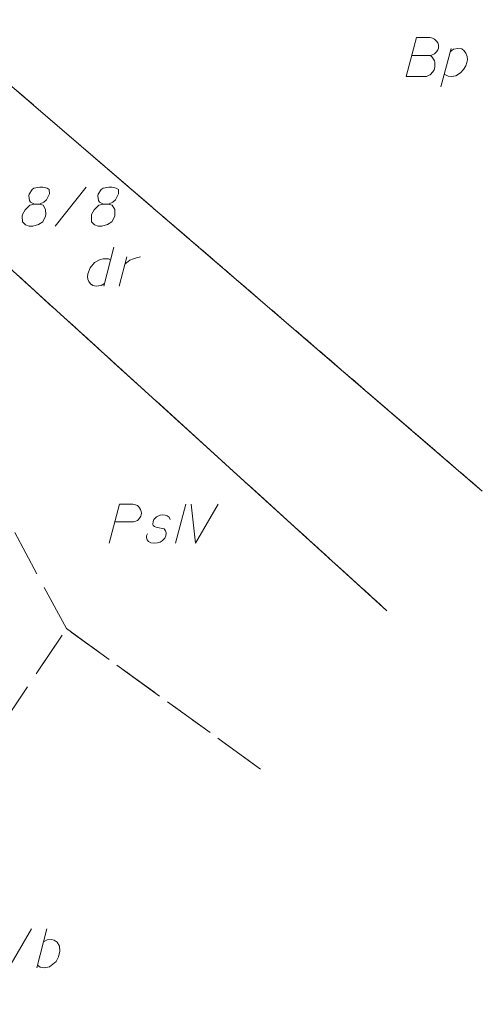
# Model space of a CAD drawing. Header units: metres. Extents: x 5555129 to 5556676, y 5635595 to 5636517.
# Tile 68 of 256: x 5555379 to 5555394, y 5636229 to 5636260. Entities that reach past the tile are written whole.
import ezdxf

# ---------------------------------------------------------------- set-up
doc = ezdxf.new("R2010")
doc.units = ezdxf.units.M
doc.header["$MEASUREMENT"] = 0
doc.linetypes.add('PRZER1-1', pattern=[2, 1, -1])
doc.linetypes.add('PRZER3-1', pattern=[4, 3, -1])
for name, color, linetype, lineweight, true_color in [('GESDZI', 7, 'Continuous', 18, 0x0a0909), ('GESDZI_O', 7, 'Continuous', 18, 0x0a0909), ('GESKKL', 7, 'PRZER3-1', 18, 0x008000), ('GESKKL_O', 7, 'PRZER3-1', 18, 0x008000), ('GESUZY', 7, 'PRZER1-1', 18, 0x008000), ('GESUZY_O', 7, 'PRZER1-1', 18, 0x008000)]:
    doc.layers.add(name, color=color, linetype=linetype, lineweight=lineweight, true_color=true_color)

# ---------------------------------------------------------------- blocks, each defined once
blk = doc.blocks.new('*U78')
at = {"layer": 'GESUZY_O', "color": 96, "linetype": 'ByBlock', "lineweight": 18, "true_color": 0x008000}
blk.add_line((5555392.403, 5636258.178), (5555392.737, 5636259.409), dxfattribs=at)
at = {"layer": 'GESUZY_O', "color": 96, "linetype": 'ByBlock', "lineweight": 18, "true_color": 0x008000, "flags": 128}
blk.add_lwpolyline([(5555392.708, 5636259.3), (5555392.806, 5636259.379), (5555392.954, 5636259.409), (5555393.072, 5636259.389), (5555393.151, 5636259.33), (5555393.21, 5636259.251), (5555393.249, 5636259.143), (5555393.259, 5636259.045), (5555393.239, 5636258.956), (5555393.21, 5636258.848), (5555393.131, 5636258.73), (5555393.033, 5636258.621), (5555392.885, 5636258.523), (5555392.757, 5636258.503), (5555392.639, 5636258.513), (5555392.511, 5636258.582)], dxfattribs=at)
blk = doc.blocks.new('*U80')
at = {"layer": 'GESKKL_O', "color": 96, "linetype": 'ByBlock', "lineweight": 18, "true_color": 0x008000}
blk.add_line((5555379.444, 5636229.893), (5555379.769, 5636231.143), dxfattribs=at)
at = {"layer": 'GESKKL_O', "color": 96, "linetype": 'ByBlock', "lineweight": 18, "true_color": 0x008000, "flags": 128}
blk.add_lwpolyline([(5555379.661, 5636230.729), (5555379.779, 5636230.789), (5555379.907, 5636230.798), (5555380.006, 5636230.779), (5555380.094, 5636230.72), (5555380.173, 5636230.592), (5555380.183, 5636230.424), (5555380.143, 5636230.247), (5555380.065, 5636230.1), (5555379.848, 5636229.922), (5555379.681, 5636229.893), (5555379.553, 5636229.913), (5555379.464, 5636229.972)], dxfattribs=at)
blk = doc.blocks.new('*U81')
at = {"layer": 'GESUZY_O', "color": 96, "linetype": 'ByBlock', "lineweight": 18, "true_color": 0x008000}
blk.add_line((5555381.919, 5636253.028), (5555381.594, 5636251.778), dxfattribs=at)
at = {"layer": 'GESUZY_O', "color": 96, "linetype": 'ByBlock', "lineweight": 18, "true_color": 0x008000, "flags": 128}
blk.add_lwpolyline([(5555381.811, 5636252.615), (5555381.742, 5636252.654), (5555381.574, 5636252.654), (5555381.476, 5636252.635), (5555381.299, 5636252.536), (5555381.151, 5636252.359), (5555381.082, 5636252.172), (5555381.072, 5636252.074), (5555381.082, 5636251.995), (5555381.112, 5636251.926), (5555381.171, 5636251.847), (5555381.24, 5636251.798), (5555381.348, 5636251.778), (5555381.427, 5636251.788), (5555381.505, 5636251.798), (5555381.614, 5636251.857)], dxfattribs=at)
blk = doc.blocks.new('*U82')
at = {"layer": 'GESUZY_O', "color": 96, "linetype": 'ByBlock', "lineweight": 18, "true_color": 0x008000}
blk.add_line((5555382.086, 5636251.778), (5555382.332, 5636252.713), dxfattribs=at)
at = {"layer": 'GESUZY_O', "color": 96, "linetype": 'ByBlock', "lineweight": 18, "true_color": 0x008000, "flags": 128}
blk.add_lwpolyline([(5555382.273, 5636252.487), (5555382.322, 5636252.526), (5555382.431, 5636252.605), (5555382.549, 5636252.654), (5555382.637, 5636252.684), (5555382.775, 5636252.713)], dxfattribs=at)

msp = doc.modelspace()

# ---------------------------------------------------------------- linework, layer by layer
at = {"layer": 'GESDZI', "color": 96, "linetype": 'Continuous', "lineweight": 18, "flags": 128}
for points in [[(5555393.7334, 5636245.19625), (5555372.5914, 5636263.39534), (5555381.7419, 5636274.39316)], [(5555350.62075, 5636246.07119), (5555357.84965, 5636271.74472), (5555369.96344, 5636260.1875), (5555390.67396, 5636241.35415)], [(5555390.67396, 5636241.35415), (5555369.96344, 5636260.1875), (5555372.5914, 5636263.39534), (5555393.7334, 5636245.19625)]]:
    msp.add_lwpolyline(points, dxfattribs=at)
at = {"layer": 'GESDZI_O', "color": 96, "linetype": 'Continuous', "lineweight": 18}
msp.add_line((5555380.03205, 5636253.70169), (5555381.02616, 5636254.95169), dxfattribs=at)
at = {"layer": 'GESDZI_O', "color": 96, "linetype": 'Continuous', "lineweight": 18, "flags": 128}
for points in [[(5555379.37272, 5636254.41031), (5555379.5105, 5636254.41031), (5555379.54987, 5636254.42023), (5555379.66797, 5636254.46936), (5555379.75663, 5636254.5481), (5555379.85505, 5636254.73517), (5555379.84513, 5636254.87296), (5555379.77631, 5636254.92209), (5555379.63852, 5636254.95169), (5555379.54011, 5636254.95169), (5555379.35303, 5636254.92209), (5555379.29398, 5636254.87296), (5555379.19556, 5636254.72525), (5555379.1858, 5636254.67612), (5555379.20548, 5636254.52841), (5555379.24485, 5636254.46936), (5555379.37272, 5636254.41031), (5555379.21525, 5636254.37094), (5555379.06769, 5636254.22339), (5555378.98896, 5636254.07569), (5555378.97904, 5636254.02655), (5555378.98896, 5636253.83948), (5555379.07746, 5636253.74106), (5555379.19556, 5636253.70169), (5555379.31366, 5636253.70169), (5555379.50074, 5636253.75098), (5555379.63852, 5636253.83948), (5555379.72703, 5636254.01663), (5555379.73694, 5636254.07569), (5555379.72703, 5636254.23316), (5555379.64829, 5636254.37094), (5555379.5105, 5636254.41031)], [(5555381.58707, 5636254.41031), (5555381.72486, 5636254.41031), (5555381.76423, 5636254.42023), (5555381.88233, 5636254.46936), (5555381.97098, 5636254.5481), (5555382.0694, 5636254.73517), (5555382.05948, 5636254.87296), (5555381.99067, 5636254.92209), (5555381.85288, 5636254.95169), (5555381.75446, 5636254.95169), (5555381.56739, 5636254.92209), (5555381.50834, 5636254.87296), (5555381.40992, 5636254.72525), (5555381.40015, 5636254.67612), (5555381.41984, 5636254.52841), (5555381.4592, 5636254.46936), (5555381.58707, 5636254.41031), (5555381.4296, 5636254.37094), (5555381.28205, 5636254.22339), (5555381.20331, 5636254.07569), (5555381.1934, 5636254.02655), (5555381.20331, 5636253.83948), (5555381.29181, 5636253.74106), (5555381.40992, 5636253.70169), (5555381.52802, 5636253.70169), (5555381.71509, 5636253.75098), (5555381.85288, 5636253.83948), (5555381.94138, 5636254.01663), (5555381.9513, 5636254.07569), (5555381.94138, 5636254.23316), (5555381.86265, 5636254.37094), (5555381.72486, 5636254.41031)]]:
    msp.add_lwpolyline(points, dxfattribs=at)
at = {"layer": 'GESKKL', "color": 96, "linetype": 'PRZER3-1', "lineweight": 18, "ltscale": 0.5, "true_color": 0x008000}
for points in [[(5555369.96344, 5636260.1875), (5555390.67396, 5636241.35415)], [(5555386.62417, 5636236.26836), (5555380.39544, 5636240.78029), (5555369.96344, 5636260.1875)], [(5555378.5008, 5636226.0669), (5555373.2647, 5636226.49108), (5555371.6365, 5636227.69122), (5555380.39544, 5636240.78029), (5555386.62417, 5636236.26836)]]:
    msp.add_lwpolyline(points, dxfattribs=at)
at = {"layer": 'GESKKL_O', "color": 96, "linetype": 'Continuous', "lineweight": 18, "true_color": 0x008000}
msp.add_line((5555384.22482, 5636244.77755), (5555383.89019, 5636243.52755), dxfattribs=at)
at = {"layer": 'GESKKL_O', "color": 96, "linetype": 'Continuous', "lineweight": 18, "true_color": 0x008000, "flags": 128}
for points in [[(5555381.76434, 5636243.52755), (5555382.09896, 5636244.77755), (5555382.52224, 5636244.77755), (5555382.58129, 5636244.76763), (5555382.61074, 5636244.75787), (5555382.6698, 5636244.72826), (5555382.70916, 5636244.69882), (5555382.73877, 5636244.65945), (5555382.76821, 5636244.61016), (5555382.7879, 5636244.54134), (5555382.79782, 5636244.48229), (5555382.7879, 5636244.43301), (5555382.77813, 5636244.39364), (5555382.75845, 5636244.35427), (5555382.73877, 5636244.32482), (5555382.70916, 5636244.28545), (5555382.6698, 5636244.25585), (5555382.64035, 5636244.23617), (5555382.59106, 5636244.21648), (5555382.54193, 5636244.20672), (5555381.95141, 5636244.20672)], [(5555384.39206, 5636244.77755), (5555384.52984, 5636243.52755), (5555385.25814, 5636244.77755)], [(5555383.72296, 5636244.28545), (5555383.69336, 5636244.35427), (5555383.62454, 5636244.40356), (5555383.56549, 5636244.42324), (5555383.47683, 5636244.43301), (5555383.3981, 5636244.42324), (5555383.27999, 5636244.36419), (5555383.20126, 5636244.28545), (5555383.17181, 5636244.21648), (5555383.16189, 5636244.13775), (5555383.18158, 5636244.08862), (5555383.22094, 5636244.05901), (5555383.24063, 5636244.04925), (5555383.29968, 5636244.02956), (5555383.36865, 5636244.01965), (5555383.46707, 5636243.99996), (5555383.52612, 5636243.98028), (5555383.57525, 5636243.92123), (5555383.59494, 5636243.85241), (5555383.58517, 5636243.76376), (5555383.5458, 5636243.68502), (5555383.46707, 5636243.59652), (5555383.3981, 5636243.55715), (5555383.31936, 5636243.53747), (5555383.22094, 5636243.52755), (5555383.10284, 5636243.53747), (5555383.0241, 5636243.57684), (5555382.98474, 5636243.62597), (5555382.96505, 5636243.69494), (5555382.96505, 5636243.76376), (5555382.99466, 5636243.82281)], [(5555378.41111, 5636231.14284), (5555378.5489, 5636229.89284), (5555379.2772, 5636231.14284)]]:
    msp.add_lwpolyline(points, dxfattribs=at)
at = {"layer": 'GESUZY', "color": 96, "linetype": 'PRZER1-1', "lineweight": 18, "ltscale": 0.5, "true_color": 0x008000}
for points in [[(5555393.7334, 5636245.19625), (5555372.5914, 5636263.39534), (5555381.7419, 5636274.39316)], [(5555390.67396, 5636241.35415), (5555369.96344, 5636260.1875), (5555372.5914, 5636263.39534), (5555393.7334, 5636245.19625)], [(5555369.96344, 5636260.1875), (5555390.67396, 5636241.35415)], [(5555378.5008, 5636226.0669), (5555373.2647, 5636226.49108), (5555371.6365, 5636227.69122), (5555380.39544, 5636240.78029), (5555386.62417, 5636236.26836)]]:
    msp.add_lwpolyline(points, dxfattribs=at)
at = {"layer": 'GESUZY_O', "color": 96, "linetype": 'Continuous', "lineweight": 18, "true_color": 0x008000, "flags": 128}
msp.add_lwpolyline([(5555391.47766, 5636259.18233), (5555392.06817, 5636259.18233), (5555392.10754, 5636259.1921), (5555392.19604, 5636259.23147), (5555392.26501, 5636259.30044), (5555392.30438, 5636259.35949), (5555392.32406, 5636259.41854), (5555392.32406, 5636259.44799), (5555392.32406, 5636259.48736), (5555392.32406, 5636259.51696), (5555392.30438, 5636259.58578), (5555392.26501, 5636259.63506), (5555392.20596, 5636259.69411), (5555392.17636, 5636259.7138), (5555392.13699, 5636259.73348), (5555392.10754, 5636259.74325), (5555392.04849, 5636259.75317), (5555391.62521, 5636259.75317), (5555391.29058, 5636258.50317), (5555391.94015, 5636258.50317), (5555391.96975, 5636258.51308), (5555392.0288, 5636258.54253), (5555392.05825, 5636258.56222), (5555392.14691, 5636258.65087), (5555392.18627, 5636258.71969), (5555392.19604, 5636258.74929), (5555392.21572, 5636258.82802), (5555392.21572, 5636258.90676), (5555392.20596, 5636258.96581), (5555392.19604, 5636259.00518), (5555392.16659, 5636259.06423), (5555392.12722, 5636259.12328), (5555392.10754, 5636259.14297), (5555392.06817, 5636259.18233)], dxfattribs=at)

# ---------------------------------------------------------------- block references
at = {"layer": 'GESKKL_O', "color": 96, "linetype": 'Continuous', "lineweight": 18, "true_color": 0x008000}
msp.add_blockref('*U80', (0, 0), dxfattribs=at)
at = {"layer": 'GESUZY_O', "color": 96, "linetype": 'Continuous', "lineweight": 18, "true_color": 0x008000}
for name in ['*U78', '*U81', '*U82']:
    msp.add_blockref(name, (0, 0), dxfattribs=at)

doc.saveas('drawing.dxf')
